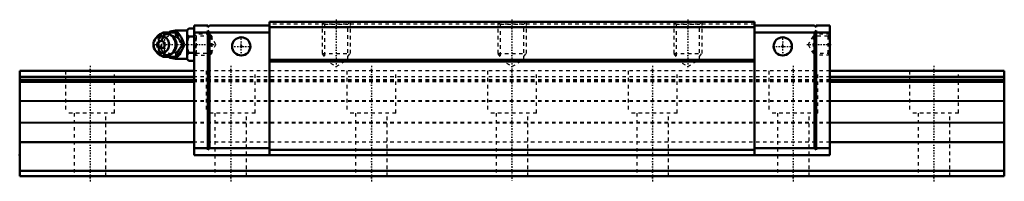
# Model space of a CAD drawing. Header units: millimetres. Extents: x -20 to 260, y -2 to 45.
import ezdxf

# ---------------------------------------------------------------- set-up
doc = ezdxf.new("R2010")
doc.units = ezdxf.units.MM
doc.linetypes.add('Center', pattern=[1.5, 0.45, -0.5, 0.05, -0.5])
doc.linetypes.add('Dashed', pattern=[2, 1, -1])
for name, color, linetype, lineweight in [('2d ConnectionPoints', 7, 'Continuous', 50), ('AM_0', 7, 'Continuous', 50), ('AM_4', 3, 'Continuous', 25), ('AM_5', 3, 'Continuous', 25), ('AM_7', 7, 'Center', 25), ('AM_9', 6, 'Dashed', 25)]:
    doc.layers.add(name, color=color, linetype=linetype, lineweight=lineweight)

# ---------------------------------------------------------------- blocks, each defined once
blk = doc.blocks.new('1_B_M6F_SRN_grease_nipple_joint_0_in_SRN35SLR1SS280LG200BM6F4960001_0')
at = {"layer": 'AM_0'}
for p, q in [((28.1, 42.12), (27.6, 41.62)), ((28.1, 42.12), (29.6, 42.12)), ((18.8, 39.46), (18.44, 38.94)), ((20.52, 40.69), (20.75, 41)), ((20.75, 41), (24.93, 41)), ((27.6, 41.5), (24.3, 41.5)), ((27.6, 41.62), (27.6, 33.38)), ((28.1, 39.81), (29.6, 39.81)), ((26.37, 37.5), (26.81, 37.5)), ((18.44, 36.06), (18.8, 35.54)), ((20.75, 34), (20.52, 34.31)), ((20.75, 34), (24.93, 34)), ((28.1, 35.19), (29.6, 35.19)), ((24.3, 33.5), (27.6, 33.5)), ((27.6, 33.38), (28.1, 32.88)), ((28.1, 32.88), (29.6, 32.88))]:
    blk.add_line(p, q, dxfattribs=at)
for points in [[(28.1, 42.12), (27.81, 41.8), (27.6, 41.46)], [(24.5, 41), (24.68, 40.45), (24.78, 40.17), (24.9, 39.88), (25.08, 39.48), (25.31, 39.05), (25.55, 38.65), (25.82, 38.25), (26.1, 37.87), (26.37, 37.5)], [(26.81, 37.5), (26.68, 37.86), (26.55, 38.23), (26.38, 38.63), (26.19, 39.03), (25.88, 39.59), (25.53, 40.16), (25.23, 40.59), (24.93, 41)], [(27.6, 40.47), (27.66, 40.36), (27.85, 40.08), (28.1, 39.81)], [(28.1, 39.81), (27.81, 39.17), (27.6, 38.49)], [(26.37, 37.5), (25.97, 36.95), (25.77, 36.67), (25.57, 36.38), (25.32, 35.98), (25.1, 35.55), (24.91, 35.15), (24.75, 34.75), (24.62, 34.37), (24.5, 34)], [(24.93, 34), (25.2, 34.36), (25.45, 34.73), (25.71, 35.13), (25.95, 35.53), (26.25, 36.09), (26.5, 36.66), (26.66, 37.09), (26.81, 37.5)], [(27.6, 36.51), (27.66, 36.3), (27.85, 35.74), (28.1, 35.19)], [(28.1, 35.19), (27.81, 34.87), (27.6, 34.53)], [(27.6, 33.54), (27.66, 33.44), (27.85, 33.15), (28.1, 32.88)]]:
    blk.add_lwpolyline(points, dxfattribs=at)
for centre, radius, start, end in [((21.26, 37.5), 3.3, 270, 90), ((24.3, 37.5), 4, 90, 118.8654), ((24.3, 37.5), 4, 241.504, 270)]:
    blk.add_arc(centre, radius, start, end, dxfattribs=at)
for major_axis in [(0, 2.42), (0, -1.12)]:
    blk.add_ellipse((20.25, 37.5), major_axis=major_axis, ratio=0.927184, dxfattribs=at)
blk.add_ellipse((21.26, 37.5), major_axis=(0, 3.3), ratio=0.927184, start_param=2.207257, end_param=7.217521, dxfattribs=at)
at = {"layer": 'AM_4'}
for p, q in [((24.3, 41.5), (24.3, 41.02)), ((24.3, 33.98), (24.3, 33.5))]:
    blk.add_line(p, q, dxfattribs=at)
blk.add_ellipse((22.07, 37.5), major_axis=(0, 2.97), ratio=0.927184, start_param=3.499913, end_param=5.924864, dxfattribs=at)
at = {"layer": 'AM_5', "linetype": 'Dashed'}
for p, q in [((29.6, 40.5), (30.14, 39.89)), ((30.14, 34.5), (30.14, 40.5)), ((29.6, 34.5), (30.14, 35.11))]:
    blk.add_line(p, q, dxfattribs=at)
at = {"layer": 'AM_7'}
for p, q in [((21.26, 34.04), (21.26, 40.97)), ((24.3, 33.3), (24.3, 41.7)), ((17.79, 37.5), (36.13, 37.5))]:
    blk.add_line(p, q, dxfattribs=at)
at = {"layer": 'AM_9'}
for p, q in [((24.3, 41.02), (24.3, 33.98)), ((33.99, 40.5), (29.6, 40.5)), ((34.6, 39.89), (33.99, 40.5)), ((33.99, 40.5), (33.99, 34.5)), ((34.6, 39.89), (34.6, 35.11)), ((18.88, 37.5), (19.31, 37.5)), ((24.55, 37.53), (24.55, 37.47)), ((29.6, 34.5), (33.99, 34.5)), ((33.99, 34.5), (34.6, 35.11))]:
    blk.add_line(p, q, dxfattribs=at)
for points in [[(21.18, 41), (21.06, 40.64), (20.92, 40.27), (20.76, 39.87), (20.56, 39.47), (20.26, 38.91), (19.91, 38.34), (19.61, 37.91), (19.31, 37.5)], [(23.77, 35.45), (23.6, 35.28), (23.38, 35.1), (23.15, 34.95), (22.9, 34.82), (22.64, 34.72), (22.38, 34.66), (22.11, 34.62), (21.83, 34.62), (21.56, 34.65), (21.29, 34.7), (21.03, 34.79), (20.78, 34.91), (20.54, 35.06), (20.31, 35.24), (20.11, 35.43), (19.92, 35.66), (19.76, 35.9), (19.62, 36.16), (19.5, 36.43), (19.41, 36.71), (19.35, 37.01), (19.32, 37.3), (19.32, 37.6), (19.34, 37.9), (19.39, 38.2), (19.47, 38.48), (19.58, 38.76), (19.71, 39.02), (19.86, 39.27), (20.04, 39.49), (20.24, 39.7), (20.45, 39.88), (20.68, 40.03), (20.93, 40.16), (21.19, 40.26), (21.45, 40.34), (21.72, 40.38), (21.99, 40.38), (22.27, 40.36), (22.54, 40.31), (22.8, 40.22), (23.06, 40.1), (23.27, 39.98)], [(19.51, 39.13), (19.69, 39.45), (19.94, 39.85), (20.2, 40.25), (20.48, 40.63), (20.52, 40.69)], [(23.27, 39.98), (23.3, 39.96), (23.52, 39.79), (23.7, 39.62)], [(25.44, 38.85), (25.12, 39.17), (24.72, 39.48), (24.3, 39.75)], [(18.88, 37.5), (19.06, 38.05), (19.16, 38.33)], [(19.18, 36.61), (19.13, 36.75), (19, 37.13), (18.88, 37.5)], [(19.31, 37.5), (19.57, 37.14), (19.83, 36.77), (20.09, 36.37), (20.33, 35.97), (20.63, 35.41), (20.88, 34.84), (21.04, 34.41), (21.18, 34)], [(25.86, 36.78), (25.98, 37.12), (26.02, 37.47), (25.99, 37.82), (25.88, 38.17), (25.87, 38.21)], [(20.52, 34.31), (20.34, 34.55), (19.95, 35.12), (19.7, 35.53), (19.54, 35.83)], [(24.3, 35.25), (24.76, 35.54), (25.14, 35.85), (25.45, 36.16)]]:
    blk.add_lwpolyline(points, dxfattribs=at)
blk.add_arc((24.3, 37.5), 4, 118.8654, 241.504, dxfattribs=at)
for centre, major_axis, start_param, end_param in [((21.26, 37.5), (0, 3.3), 0.934336, 2.207257), ((22.07, 37.5), (0, 2.97), 5.924864, 7.175665), ((23.15, 37.5), (0, -2.57), 2.639469, 6.785309), ((22.07, 37.5), (0, 2.97), 2.276566, 3.499913)]:
    blk.add_ellipse(centre, major_axis=major_axis, ratio=0.927184, start_param=start_param, end_param=end_param, dxfattribs=at)
for centre, major_axis in [((21.8, 37.5), (0, -2.97)), ((23.28, 37.5), (0, -3.44))]:
    blk.add_ellipse(centre, major_axis=major_axis, ratio=0.927184, dxfattribs=at)
blk = doc.blocks.new('2_SRN35SLRSSB_M6F1_Slide35_65_0_in_SRN35SLR1SS280LG200BM6F4960001_0')
at = {"layer": 'AM_0'}
for p, q in [((33.5, 43), (29.6, 43)), ((29.6, 43), (29.6, 6)), ((33.5, 42.5), (34, 43)), ((33.5, 43), (33.5, 42.5)), ((51, 43), (34, 43)), ((51, 44), (51, 6)), ((189, 44), (51, 44)), ((189, 42.5), (51, 42.5)), ((189, 44), (189, 6)), ((189, 43), (206, 43)), ((206.5, 42.5), (206, 43)), ((206.5, 43), (210.4, 43)), ((206.5, 43), (206.5, 42.5)), ((210.4, 43), (210.4, 6)), ((33.5, 41), (29.6, 41)), ((34, 41), (33.5, 41.5)), ((33.5, 41.5), (33.5, 7.5)), ((34, 41), (34, 8)), ((51, 41), (34, 41)), ((189, 41), (206, 41)), ((206, 41), (206.5, 41.5)), ((206, 41), (206, 8)), ((206.5, 41.5), (206.5, 7.5)), ((206.5, 41), (210.4, 41)), ((189, 33.2), (51, 33.2)), ((189, 32.7), (51, 32.7)), ((33.5, 8), (29.6, 8)), ((29.6, 6), (210.4, 6)), ((33.5, 7.5), (34, 8)), ((51, 8), (34, 8)), ((189, 7.5), (51, 7.5)), ((189, 8), (206, 8)), ((206.5, 7.5), (206, 8)), ((206.5, 8), (210.4, 8))]:
    blk.add_line(p, q, dxfattribs=at)
for centre in [(43, 37), (197, 37)]:
    blk.add_circle(centre, 2.6, dxfattribs=at)
at = {"layer": 'AM_5', "linetype": 'Dashed'}
for p, q in [((66, 44), (66, 35)), ((74, 44), (74, 35)), ((116, 44), (116, 35)), ((124, 44), (124, 35)), ((166, 44), (166, 35)), ((174, 44), (174, 35)), ((33.6, 40.5), (33.6, 34.5)), ((206, 39.96), (206.4, 40.5)), ((210.4, 40.5), (206.4, 40.5)), ((206.4, 40.5), (206.4, 34.5)), ((66.68, 34.1), (66, 35)), ((66, 35), (74, 35)), ((73.32, 34.1), (74, 35)), ((116.68, 34.1), (116, 35)), ((116, 35), (124, 35)), ((123.32, 34.1), (124, 35)), ((166.68, 34.1), (166, 35)), ((166, 35), (174, 35)), ((173.32, 34.1), (174, 35)), ((206, 35.04), (206.4, 34.5)), ((210.4, 34.5), (206.4, 34.5))]:
    blk.add_line(p, q, dxfattribs=at)
at = {"layer": 'AM_7'}
for p, q in [((70, 44.64), (70, 30.65)), ((170, 44.64), (170, 30.65)), ((43, 34.27), (43, 39.73)), ((197, 34.27), (197, 39.73)), ((40.27, 37), (45.73, 37)), ((194.27, 37), (199.73, 37)), ((203.87, 37.5), (210.71, 37.5))]:
    blk.add_line(p, q, dxfattribs=at)
at = {"layer": 'AM_9'}
for p, q in [((189, 43.3), (51, 43.3)), ((66, 44), (66.68, 43.32)), ((66.68, 43.32), (66.68, 33.2)), ((66.68, 43.32), (73.32, 43.32)), ((73.32, 43.32), (74, 44)), ((73.32, 33.2), (73.32, 43.32)), ((116, 44), (116.68, 43.32)), ((116.68, 43.32), (116.68, 33.2)), ((116.68, 43.32), (123.32, 43.32)), ((123.32, 43.32), (124, 44)), ((123.32, 33.2), (123.32, 43.32)), ((166, 44), (166.68, 43.32)), ((166.68, 43.32), (166.68, 33.2)), ((166.68, 43.32), (173.32, 43.32)), ((173.32, 43.32), (174, 44)), ((173.32, 33.2), (173.32, 43.32)), ((30.14, 39.96), (29.6, 40.5)), ((34.4, 39.96), (30.14, 39.96)), ((30.14, 39.96), (30.14, 35.04)), ((35.82, 37.5), (34.4, 39.96)), ((34.4, 39.96), (34.4, 35.04)), ((205.6, 39.96), (204.18, 37.5)), ((209.86, 39.96), (205.6, 39.96)), ((205.6, 39.96), (205.6, 35.04)), ((210.4, 40.5), (209.86, 39.96)), ((209.86, 39.96), (209.86, 35.04)), ((34.4, 35.04), (35.82, 37.5)), ((204.18, 37.5), (205.6, 35.04)), ((29.6, 34.5), (30.14, 35.04)), ((30.14, 35.04), (34.4, 35.04)), ((205.6, 35.04), (209.86, 35.04)), ((209.86, 35.04), (210.4, 34.5)), ((66.68, 33.2), (70, 31.28)), ((70, 31.28), (73.32, 33.2)), ((116.68, 33.2), (120, 31.28)), ((120, 31.28), (123.32, 33.2)), ((166.68, 33.2), (170, 31.28)), ((170, 31.28), (173.32, 33.2)), ((210.4, 30), (29.6, 30)), ((210.4, 28.34), (29.6, 28.34)), ((210.4, 27.5), (29.6, 27.5)), ((210.4, 27.25), (29.6, 27.25)), ((210.4, 26.9), (29.6, 26.9)), ((210.4, 21.49), (29.6, 21.49)), ((210.4, 21.28), (29.6, 21.28)), ((210.4, 15.32), (29.6, 15.32)), ((210.4, 15.11), (29.6, 15.11)), ((210.4, 9.7), (29.6, 9.7))]:
    blk.add_line(p, q, dxfattribs=at)
blk = doc.blocks.new('3_SRN35SLR28020_Track_0_in_SRN35SLR1SS280LG200BM6F4960001_0')
at = {"layer": 'AM_0'}
for p, q in [((29.6, 30), (-20, 30)), ((-20, 30), (-20, 0)), ((29.6, 28.34), (-20, 28.34)), ((260, 30), (210.4, 30)), ((260, 28.34), (210.4, 28.34)), ((260, 30), (260, 0)), ((29.6, 27.5), (-20, 27.5)), ((29.6, 27.25), (-20, 27.25)), ((29.6, 26.9), (-20, 26.9)), ((260, 27.5), (210.4, 27.5)), ((260, 27.25), (210.4, 27.25)), ((260, 26.9), (210.4, 26.9)), ((29.6, 9.7), (-20, 9.7)), ((260, 9.7), (210.4, 9.7)), ((260, 1.5), (-20, 1.5)), ((260, 0), (-20, 0))]:
    blk.add_line(p, q, dxfattribs=at)
at = {"layer": 'AM_4'}
for p, q in [((29.6, 21.49), (-20, 21.49)), ((29.6, 21.28), (-20, 21.28)), ((260, 21.49), (210.4, 21.49)), ((260, 21.28), (210.4, 21.28)), ((29.6, 15.32), (-20, 15.32)), ((29.6, 15.11), (-20, 15.11)), ((260, 15.32), (210.4, 15.32)), ((260, 15.11), (210.4, 15.11))]:
    blk.add_line(p, q, dxfattribs=at)
at = {"layer": 'AM_7'}
for p, q in [((120, 44.64), (120, -1.5)), ((0, 31.5), (0, -1.5)), ((40, 31.5), (40, -1.5)), ((80, 31.5), (80, -1.5)), ((160, 31.5), (160, -1.5)), ((200, 31.5), (200, -1.5)), ((240, 31.5), (240, -1.5))]:
    blk.add_line(p, q, dxfattribs=at)
at = {"layer": 'AM_9'}
for p, q in [((-7, 30), (-7, 18)), ((7, 18), (7, 30)), ((210.4, 30), (29.6, 30)), ((210.4, 28.34), (29.6, 28.34)), ((33, 30), (33, 18)), ((47, 18), (47, 30)), ((73, 30), (73, 18)), ((87, 18), (87, 30)), ((113, 30), (113, 18)), ((127, 18), (127, 30)), ((153, 30), (153, 18)), ((167, 18), (167, 30)), ((193, 30), (193, 18)), ((207, 18), (207, 30)), ((233, 30), (233, 18)), ((247, 18), (247, 30)), ((210.4, 27.5), (29.6, 27.5)), ((210.4, 27.25), (29.6, 27.25)), ((210.4, 26.9), (29.6, 26.9)), ((210.4, 21.49), (29.6, 21.49)), ((210.4, 21.28), (29.6, 21.28)), ((7, 18), (-7, 18)), ((-4.5, 18), (-4.5, 0)), ((4.5, 0), (4.5, 18)), ((47, 18), (33, 18)), ((35.5, 18), (35.5, 0)), ((44.5, 0), (44.5, 18)), ((87, 18), (73, 18)), ((75.5, 18), (75.5, 0)), ((84.5, 0), (84.5, 18)), ((127, 18), (113, 18)), ((115.5, 18), (115.5, 0)), ((124.5, 0), (124.5, 18)), ((167, 18), (153, 18)), ((155.5, 18), (155.5, 0)), ((164.5, 0), (164.5, 18)), ((207, 18), (193, 18)), ((195.5, 18), (195.5, 0)), ((204.5, 0), (204.5, 18)), ((247, 18), (233, 18)), ((235.5, 18), (235.5, 0)), ((244.5, 0), (244.5, 18)), ((210.4, 15.32), (29.6, 15.32)), ((210.4, 15.11), (29.6, 15.11)), ((210.4, 9.7), (29.6, 9.7))]:
    blk.add_line(p, q, dxfattribs=at)

msp = doc.modelspace()

# ---------------------------------------------------------------- linework, layer by layer
at = {"layer": '2d ConnectionPoints'}
for p in [(29.6, 37.5), (43, 37), (43, 37), (197, 37), (197, 37), (210.4, 37.5), (-20, 6), (120, 6), (0, 0), (0, 0)]:
    msp.add_point(p, dxfattribs=at)

# ---------------------------------------------------------------- block references
for name in ['3_SRN35SLR28020_Track_0_in_SRN35SLR1SS280LG200BM6F4960001_0', '1_B_M6F_SRN_grease_nipple_joint_0_in_SRN35SLR1SS280LG200BM6F4960001_0', '2_SRN35SLRSSB_M6F1_Slide35_65_0_in_SRN35SLR1SS280LG200BM6F4960001_0']:
    msp.add_blockref(name, (0, 0))

doc.saveas('drawing.dxf')
